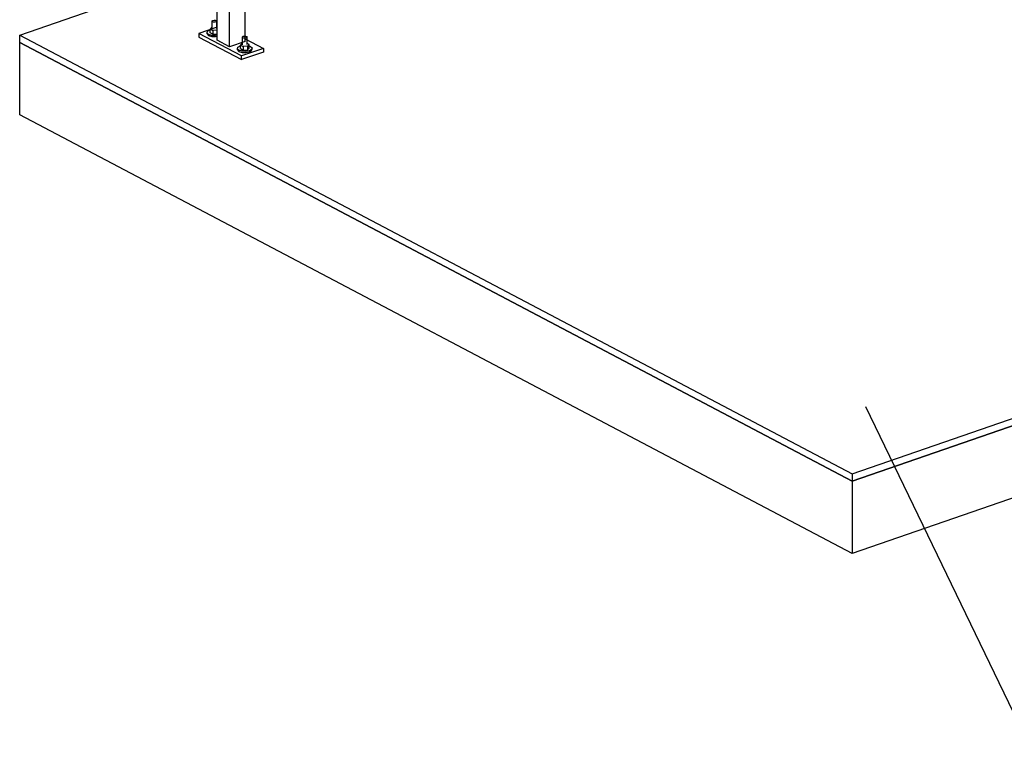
# Model space of a CAD drawing. Header units: millimetres. Extents: x 60 to 119230, y 44 to 9810.
# Tile 12 of 33: x 55594 to 58049, y 670 to 2462. Entities that reach past the tile are written whole.
import ezdxf

# ---------------------------------------------------------------- set-up
doc = ezdxf.new("R2010")
doc.units = ezdxf.units.MM
doc.styles.add('Arial', font='ARIAL.TTF', dxfattribs={"height": 0.2})

# ---------------------------------------------------------------- blocks, each defined once
blk = doc.blocks.new('Part-10002 - 9115')
at = {"color": 7}
for p, q in [((55593.7, 2405.1), (57670.4, 1311.2)), ((55593.7, 2224.2), (55593.7, 2405.1)), ((57670.4, 1130.3), (55593.7, 2224.2)), ((57670.4, 1311.2), (59263.6, 1861.5)), ((59263.6, 1680.6), (57670.4, 1130.3)), ((57670.4, 1311.2), (57670.4, 1130.3))]:
    blk.add_line(p, q, dxfattribs=at)
blk = doc.blocks.new('Part-10194 - 9115')
at = {"color": 7}
for p, q in [((55593.7, 2423.2), (55992.4, 2561)), ((55593.7, 2423.2), (57670.4, 1329.3)), ((55593.7, 2405.1), (55593.7, 2423.2)), ((57670.4, 1311.2), (55593.7, 2405.1)), ((57670.4, 1329.3), (59263.6, 1879.6)), ((59263.6, 1861.5), (57670.4, 1311.2)), ((57670.4, 1329.3), (57670.4, 1311.2))]:
    blk.add_line(p, q, dxfattribs=at)
blk = doc.blocks.new('Part-10894 - 9115')
at = {"color": 7}
for p, q in [((56085.9, 2410.2), (56085.9, 3350.9)), ((56085.9, 3350.9), (56117.3, 3334.3)), ((56117.3, 2393.6), (56117.3, 3334.3)), ((56156.2, 2407.1), (56156.2, 3314.8)), ((56117.3, 2393.6), (56085.9, 2410.2)), ((56156.2, 2407.1), (56117.3, 2393.6))]:
    blk.add_line(p, q, dxfattribs=at)
blk = doc.blocks.new('Part-10896 - 9115')
at = {"color": 7}
for p, q in [((56085.9, 2443.2), (56040.3, 2427.4)), ((56040.3, 2427.4), (56040.3, 2418.4)), ((56147.3, 2371.1), (56040.3, 2427.4)), ((56040.3, 2418.4), (56147.3, 2362)), ((56156.2, 2413.8), (56201.7, 2389.9)), ((56201.7, 2389.9), (56147.3, 2371.1)), ((56201.7, 2389.9), (56201.7, 2380.8)), ((56201.7, 2380.8), (56147.3, 2362)), ((56147.3, 2362), (56147.3, 2371.1))]:
    blk.add_line(p, q, dxfattribs=at)
blk = doc.blocks.new('Bolt-10897 - 9115')
at = {"color": 7}
for p, q in [((56073.5, 2457.5), (56073.8, 2458.9)), ((56074.7, 2456.3), (56073.5, 2457.5)), ((56073.5, 2438.6), (56073.5, 2457.5)), ((56073.8, 2458.9), (56075.6, 2459.9)), ((56077.2, 2455.6), (56074.7, 2456.3)), ((56075.6, 2459.9), (56078.5, 2460.5)), ((56078.5, 2460.5), (56081.5, 2460.3)), ((56083.2, 2456), (56080.3, 2455.4)), ((56081.5, 2460.3), (56084.1, 2459.6)), ((56085, 2457), (56083.2, 2456)), ((56084.1, 2459.6), (56085.3, 2458.3)), ((56085.3, 2458.3), (56085, 2457)), ((56085.3, 2439.4), (56085.3, 2458.3)), ((56061.1, 2428.7), (56062.1, 2432.7)), ((56062.1, 2432.7), (56067.8, 2436)), ((56067.8, 2436), (56068.6, 2436.2)), ((56072.5, 2442.6), (56068.6, 2438.2)), ((56068.6, 2438.2), (56075.5, 2434.6)), ((56068.6, 2429.2), (56068.6, 2438.2)), ((56073.5, 2442.7), (56072.5, 2442.6)), ((56085.9, 2435.3), (56075.5, 2434.6)), ((56075.5, 2434.6), (56075.5, 2425.5)), ((56080.3, 2455.4), (56077.2, 2455.6)), ((56085.3, 2442.3), (56085.9, 2442)), ((56065, 2424.9), (56061.1, 2428.7)), ((56061.1, 2426), (56061.1, 2428.7)), ((56061.1, 2426), (56065, 2422.2)), ((56072.8, 2422.5), (56065, 2424.9)), ((56065, 2422.2), (56072.8, 2419.8)), ((56075.5, 2425.5), (56068.6, 2429.2)), ((56082.3, 2422.1), (56072.8, 2422.5)), ((56072.8, 2419.8), (56082.3, 2419.4)), ((56075.5, 2425.5), (56085.9, 2426.2)), ((56085.9, 2422.8), (56082.3, 2422.1)), ((56082.3, 2419.4), (56085.9, 2420.1)), ((56149, 2417.8), (56149.3, 2419.1)), ((56150.2, 2416.6), (56149, 2417.8)), ((56149, 2398.8), (56149, 2417.8)), ((56149.3, 2419.1), (56151.1, 2420.2)), ((56152.8, 2415.8), (56150.2, 2416.6)), ((56151.1, 2420.2), (56154, 2420.7)), ((56155.8, 2415.6), (56152.8, 2415.8)), ((56154, 2420.7), (56157.1, 2420.6)), ((56158.7, 2416.2), (56155.8, 2415.6)), ((56157.1, 2420.6), (56159.6, 2419.8)), ((56160.5, 2417.2), (56158.7, 2416.2)), ((56159.6, 2419.8), (56160.8, 2418.6)), ((56160.8, 2418.6), (56160.5, 2417.2)), ((56160.8, 2399.6), (56160.8, 2418.6)), ((56136.6, 2388.9), (56137.6, 2393)), ((56140.5, 2385.2), (56136.6, 2388.9)), ((56136.6, 2386.2), (56136.6, 2388.9)), ((56136.6, 2386.2), (56140.5, 2382.4)), ((56137.6, 2393), (56143.3, 2396.3)), ((56148.3, 2382.8), (56140.5, 2385.2)), ((56140.5, 2382.4), (56148.3, 2380)), ((56143.3, 2396.3), (56144.1, 2396.4)), ((56148, 2402.8), (56144.1, 2398.4)), ((56144.1, 2398.4), (56151, 2394.8)), ((56144.1, 2389.4), (56144.1, 2398.4)), ((56144.1, 2389.4), (56151, 2385.8)), ((56149, 2402.9), (56148, 2402.8)), ((56157.8, 2382.3), (56148.3, 2382.8)), ((56161.8, 2395.5), (56151, 2394.8)), ((56151, 2394.8), (56151, 2385.8)), ((56151, 2385.8), (56161.8, 2386.5)), ((56166.6, 2384), (56157.8, 2382.3)), ((56165.7, 2399.9), (56160.8, 2402.5)), ((56161.8, 2395.5), (56165.7, 2399.9)), ((56161.8, 2395.5), (56161.8, 2386.5)), ((56161.8, 2386.5), (56165.7, 2390.9)), ((56165.7, 2390.9), (56165.7, 2399.9)), ((56165.7, 2396.2), (56169.3, 2395.1)), ((56172.2, 2387.3), (56166.6, 2384)), ((56166.6, 2381.3), (56172.2, 2384.6)), ((56169.3, 2395.1), (56173.2, 2391.4)), ((56173.2, 2391.4), (56172.2, 2387.3)), ((56172.2, 2384.6), (56173.2, 2388.6)), ((56173.2, 2388.6), (56173.2, 2391.4)), ((56148.3, 2380), (56157.8, 2379.6)), ((56157.8, 2379.6), (56166.6, 2381.3))]:
    blk.add_line(p, q, dxfattribs=at)
blk = doc.blocks.new('Text-37748 - 9115')
at = {"color": 136}
for p, q in [((57703.4, 1496.6), (58095.6, 685.3)), ((58095.6, 685.3), (60223.9, 685.3))]:
    blk.add_line(p, q, dxfattribs=at)
at = {"color": 30, "style": 'Arial'}
for s, p in [('projektowany spocznik ', (58125.6, 910.3)), ('żelbetowy schodów', (58125.6, 715.3))]:
    blk.add_text(s, height=143.262, dxfattribs=at).set_placement(p)

msp = doc.modelspace()

# ---------------------------------------------------------------- block references
for name in ['Part-10194 - 9115', 'Part-10894 - 9115', 'Bolt-10897 - 9115', 'Part-10896 - 9115', 'Part-10002 - 9115', 'Text-37748 - 9115']:
    msp.add_blockref(name, (0, 0))

doc.saveas('drawing.dxf')
